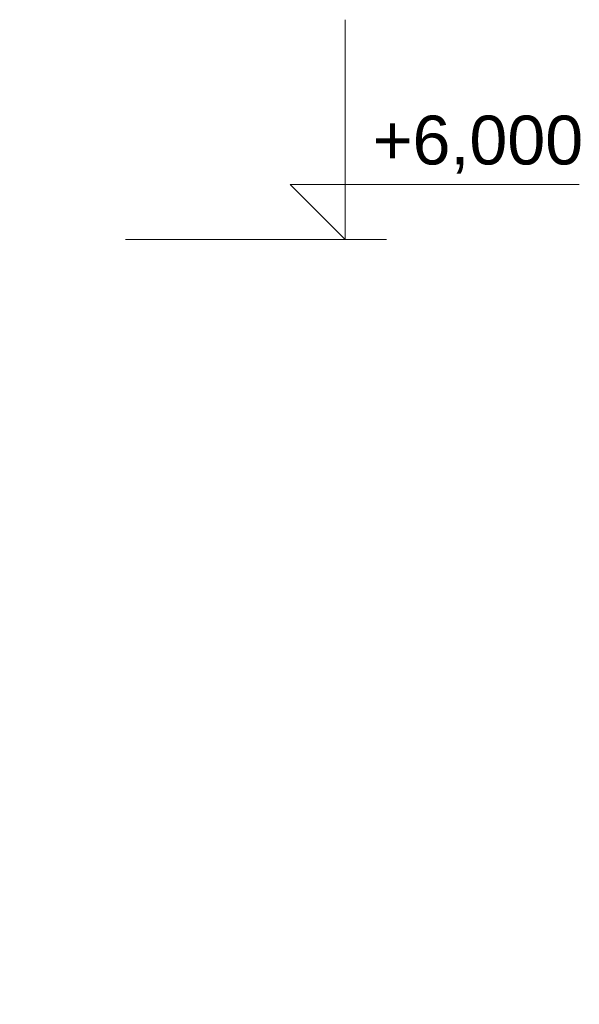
# Model space of a CAD drawing. Header units: millimetres. Extents: x 1798021 to 1815325, y -2500 to 6534.
# Tile 98 of 98: x 1813199 to 1814345, y 4518 to 6534. Entities that reach past the tile are written whole.
import ezdxf

# ---------------------------------------------------------------- set-up
doc = ezdxf.new("R2010")
doc.units = ezdxf.units.MM
doc.header["$MEASUREMENT"] = 0
doc.linetypes.add('Wipeout_Contour', pattern=[1000, 0, -1000])
for name, color, linetype in [('2 - KÓTA NS.2D', 7, 'Continuous'), ('4 - PRVKY KLEMPÍŘSKÉ.3D', 7, 'Continuous'), ('Výplně - Povrchové', 7, 'Continuous')]:
    doc.layers.add(name, color=color, linetype=linetype)
doc.styles.add('GENEROVANÝ_STYL_1', font='Arial.ttf')

# ---------------------------------------------------------------- blocks, each defined once
blk = doc.blocks.new('Řez_87', base_point=(1118812.4, 0))
at = {"color": 254, "linetype": 'Wipeout_Contour', "lineweight": 0, "ltscale": 12684481.47266631}
blk.add_wipeout([(1811602.9, 6104), (1811590.5, 6083.7), (1811590.5, 6083.7), (1811592.4, 6083.9), (1811592.9, 6078.3), (1813228.6, 2029.7), (1813228.6, 2080.2)], dxfattribs=at).dxf.layer = 'Výplně - Povrchové'
at = {"color": 254, "linetype": 'Wipeout_Contour', "lineweight": 0, "ltscale": 7249686.451027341}
blk.add_wipeout([(1811602.9, 6104), (1813228.6, 2080.2), (1813228.6, 2081.8), (1811603.3, 6104.6)], dxfattribs=at).dxf.layer = 'Výplně - Povrchové'
at = {"color": 254, "linetype": 'Wipeout_Contour', "lineweight": 0, "ltscale": 7249699.671178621}
blk.add_wipeout([(1811610, 6115.5), (1811609.3, 6114.4), (1813228.6, 2106.4), (1813228.6, 2109.3)], dxfattribs=at).dxf.layer = 'Výplně - Povrchové'
at = {"color": 254, "linetype": 'Wipeout_Contour', "lineweight": 0, "ltscale": 7249696.029194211}
blk.add_wipeout([(1811606.4, 6109.6), (1813228.6, 2094.5), (1813228.6, 2106.4), (1811609.3, 6114.4)], dxfattribs=at).dxf.layer = 'Výplně - Povrchové'
at = {"color": 254, "linetype": 'Wipeout_Contour', "lineweight": 0, "ltscale": 7249689.965966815}
blk.add_wipeout([(1811603.3, 6104.6), (1813228.6, 2081.8), (1813228.6, 2094.5), (1811606.4, 6109.6)], dxfattribs=at).dxf.layer = 'Výplně - Povrchové'
blk = doc.blocks.new('Řez_88', base_point=(1118812.4, 0))
at = {"color": 254, "linetype": 'Wipeout_Contour', "lineweight": 0, "ltscale": 10876157.76996079}
blk.add_wipeout([(1811608.8, 6119.6), (1811608.7, 6119.4), (1813228.8, 2109.3), (1813228.8, 2106.9), (1813229, 2106.4), (1813229, 2109.3)], dxfattribs=at).dxf.layer = 'Výplně - Povrchové'
blk = doc.blocks.new('Řez_89', base_point=(1118812.4, 0))
at = {"color": 254, "linetype": 'Wipeout_Contour', "lineweight": 0, "ltscale": 16312626.05581156}
blk.add_wipeout([(1811608.6, 6119.6), (1811607.9, 6118.4), (1811609.1, 6115.4), (1811610, 6115.5), (1813228.6, 2109.3), (1813228.6, 2108.2), (1813228.6, 2106.9), (1813228.8, 2106.4), (1813228.8, 2109.3)], dxfattribs=at).dxf.layer = 'Výplně - Povrchové'
blk = doc.blocks.new('Kóta_2', base_point=(1813865.6, -1160))
at = {"layer": '2 - KÓTA NS.2D', "color": 96, "linetype": 'Continuous', "lineweight": 15, "true_color": 0x007d00}
for p, q in [((1813865.6, 6084), (1813865.6, 6534)), ((1813865.6, 6084), (1813753.1, 6196.5)), ((1813753.1, 6196.5), (1813865.6, 6196.5)), ((1813865.6, 6196.5), (1814345.1, 6196.5))]:
    blk.add_line(p, q, dxfattribs=at)
at = {"layer": '2 - KÓTA NS.2D', "color": 96, "linetype": 'Continuous', "lineweight": 0, "true_color": 0x007d00}
for q in [(1813415.6, 6084), (1813950, 6084)]:
    blk.add_line((1813865.6, 6084), q, dxfattribs=at)
at = {"layer": '2 - KÓTA NS.2D', "color": 96, "lineweight": 0, "true_color": 0x007d00, "insert": (1813921.9, 6219), "char_height": 100, "attachment_point": 7, "style": 'GENEROVANÝ_STYL_1'}
blk.add_mtext('\\A1;{\\pql;\\fArial|b0|i0|c0|p0;\\W1.000000;+6,000}', dxfattribs=at)

msp = doc.modelspace()

# ---------------------------------------------------------------- block references
at = {"layer": '2 - KÓTA NS.2D', "color": 96, "linetype": 'Continuous', "lineweight": 0, "true_color": 0x007d00}
msp.add_blockref('Kóta_2', (1813865.6, -1160), dxfattribs=at)
at = {"layer": '4 - PRVKY KLEMPÍŘSKÉ.3D', "lineweight": 0}
msp.add_blockref('Řez_87', (1118812.4, 0), dxfattribs=at)

# ---------------------------------------------------------------- next in the draw order: block references
msp.add_blockref('Řez_88', (1118812.4, 0), dxfattribs=at)

# ---------------------------------------------------------------- next in the draw order: block references
msp.add_blockref('Řez_89', (1118812.4, 0), dxfattribs=at)

doc.saveas('drawing.dxf')
